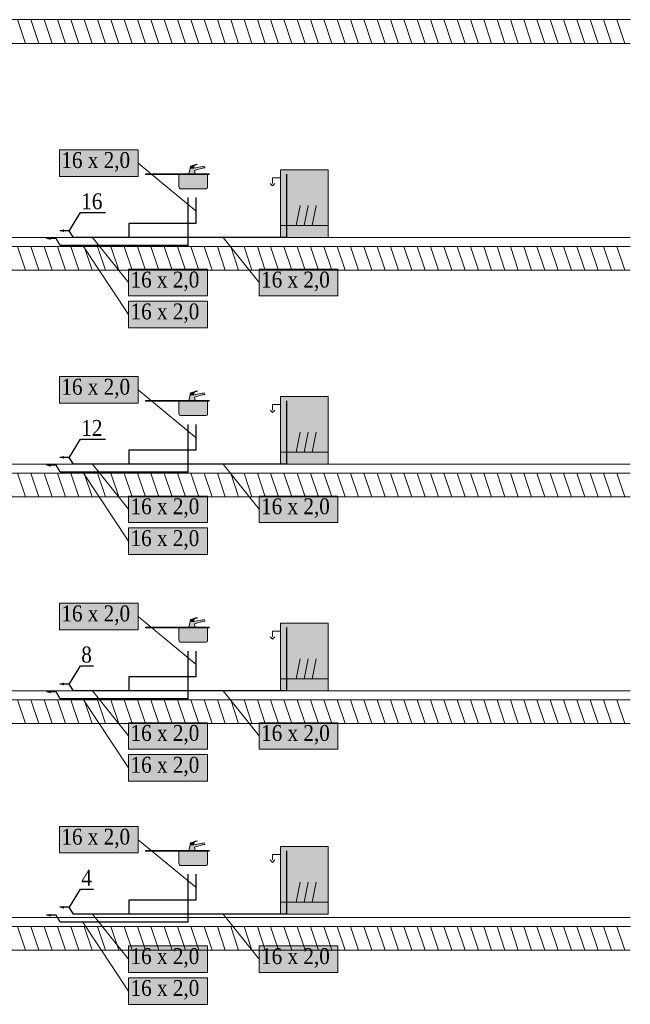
# Model space of a CAD drawing. Header units: millimetres. Extents: x -102560 to 77680, y 7163 to 33028.
# Tile 80 of 80: x 70010 to 77680, y 15051 to 27431. Entities that reach past the tile are written whole.
import ezdxf
from ezdxf import colors
from ezdxf.entities.mleader import LeaderData, LeaderLine
from ezdxf.enums import TextEntityAlignment as Align
from ezdxf.math import Vec2, Vec3

# ---------------------------------------------------------------- set-up
doc = ezdxf.new("R2010")
doc.units = ezdxf.units.MM
for name, color, linetype, lineweight, true_color in [('IS_Działka wody ciepłej', 1, 'Continuous', 30, 0xff0000), ('IS_Działka wody zimnej_etykieta', 7, 'Continuous', 0, 0x000000), ('IS_Konstrukcja (Rozwinięcie)', 7, 'Continuous', 9, 0x000000), ('IS_Odbiornik2', 7, 'Continuous', 0, 0x000000), ('IS_Zlew', 7, 'Continuous', 5, 0x000000), ('IS_Zmywarka', 7, 'Continuous', 5, 0x000000)]:
    doc.layers.add(name, color=color, linetype=linetype, lineweight=lineweight, true_color=true_color)
for name, color, linetype, lineweight in [('IS_Działka wody zimnej', 5, 'Continuous', 30), ('RR_IWK_ciepla woda', 10, 'C.W.U.', 40), ('RR_IWK_opisy', 7, 'Continuous', 0)]:
    doc.layers.add(name, color=color, linetype=linetype, lineweight=lineweight)
doc.styles.add('Garamond_____', font='GARA.TTF')
doc.styles.get("Standard").update_dxf_attribs({"font": 'arial.ttf'})
doc.linetypes.add('C.W.U.', pattern='A,16.8,-4.8,["C.W.U.",Standard,S=2.4,R=0,X=-2.4,Y=-1.2],-10.2', length=31.8)

# ---------------------------------------------------------------- blocks, each defined once
blk = doc.blocks.new('16_TypRysWodKan_ZmywarkaCzescKan_00000000-0000-0000-0000-000000000000_Normal')
at = {"layer": 'IS_Zmywarka', "lineweight": 50, "true_color": 0xffffff, "transparency": 33554687}
blk.add_hatch(color=7, dxfattribs=at).paths.add_polyline_path([(-0.3, 0.425), (-0.3, -0.425), (0.3, -0.425), (0.3, 0.425)])
at = {"layer": 'IS_Zmywarka', "lineweight": -2}
blk.add_lwpolyline([(-0.3, 0.425), (0.3, 0.425), (0.3, -0.425), (-0.3, -0.425)], close=True, dxfattribs=at)
for points in [[(-0.43, 0.255), (-0.4, 0.225), (-0.37, 0.255)], [(-0.3, 0.325), (-0.4, 0.325), (-0.4, 0.255)], [(0, -0.275), (0.05, -0.025)], [(0.1, -0.275), (0.15, -0.025)]]:
    blk.add_lwpolyline(points, dxfattribs=at)
for points in [[(-0.1, -0.275, 0), (-0.05, -0.025, 0)], [(-0.3, -0.275, 0), (0.3, -0.275, 0)]]:
    blk.add_polyline3d(points, dxfattribs=at)
blk = doc.blocks.new('16_TypRysWodKan_Zlewozmywak1KRusztem_00000000-0000-0000-0000-000000000000_Normal')
at = {"layer": 'IS_Zlew', "lineweight": 50, "true_color": 0xffffff, "transparency": 33554687}
blk.add_hatch(color=7, dxfattribs=at).paths.add_polyline_path([(-0.4, 0.095), (-0.4, 0.085), (0.4, 0.085), (0.4, 0.095)])
h = blk.add_hatch(color=7, dxfattribs=at)
edge = h.paths.add_edge_path(flags=0)
edge.add_spline(control_points=[(0.02, 0.085), (0.02, 0.01), (0.02, 0.04), (0.02, -0.065), (0.02, -0.085), (0.03, -0.095), (0.05, -0.095), (0.2, -0.095), (0.16, -0.095), (0.35, -0.095), (0.37, -0.095), (0.38, -0.085), (0.38, -0.065), (0.38, 0.005), (0.38, -0.02), (0.38, 0.085), (0.2, 0.085), (0.2, 0.085), (0.02, 0.085)], knot_values=[0, 0, 0, 0, 1, 1, 1, 2, 2, 2, 3, 3, 3, 4, 4, 4, 5, 5, 5, 6, 6, 6, 6], weights=[1, 1, 1, 1, 1, 1, 1, 1, 1, 1, 1, 1, 1, 1, 1, 1, 1, 1, 1], degree=3, periodic=0)
at = {"layer": 'IS_Zlew', "lineweight": -2}
blk.add_lwpolyline([(-0.4, 0.095), (0.4, 0.095), (0.4, 0.085), (-0.4, 0.085)], close=True, dxfattribs=at)
blk.add_open_spline([(0.02, 0.085), (0.02, 0.01), (0.02, 0.04), (0.02, -0.065), (0.02, -0.085), (0.03, -0.095), (0.05, -0.095), (0.2, -0.095), (0.16, -0.095), (0.35, -0.095), (0.37, -0.095), (0.38, -0.085), (0.38, -0.065), (0.38, 0.005), (0.38, -0.02), (0.38, 0.085)], degree=3, knots=[0, 0, 0, 0, 1, 1, 1, 2, 2, 2, 3, 3, 3, 4, 4, 4, 5, 5, 5, 5], dxfattribs=at)
blk = doc.blocks.new('16_TypRysWodKan_BateriaStojacaRuchWyl_00000000-0000-0000-0000-000000000000_Normal')
at = {"layer": 'IS_Odbiornik2', "lineweight": 50, "true_color": 0xffffff, "transparency": 33554687}
blk.add_hatch(color=7, dxfattribs=at).paths.add_polyline_path([(-0.01776, -0.06), (0.06224, -0.06), (0.05224, -0.02), (0.16724, 0.015), (0.16724, 0.01), (0.18224, 0.015), (0.18224, 0.02), (0.17224, 0.035), (0.04224, 0.01), (-0.00276, 0.01)])
h = blk.add_hatch(color=7, dxfattribs=at)
edge = h.paths.add_edge_path(flags=0)
edge.add_spline(control_points=[(-0.00276, 0.01), (0.01974, 0.01), (0.01974, 0.01), (0.04224, 0.01), (0.04224, 0.03), (0.04224, 0.035), (0.04724, 0.04), (0.05224, 0.045), (0.06224, 0.05), (0.08224, 0.055), (0.08724, 0.055), (0.08724, 0.06), (0.08224, 0.06), (0.07224, 0.06), (0.01224, 0.04), (0.00224, 0.035), (-0.00276, 0.03), (-0.00276, 0.02), (-0.00276, 0.01)], knot_values=[-6, -6, -6, -6, -5, -5, -5, -4, -4, -4, -3, -3, -3, -2, -2, -2, -1, -1, -1, 0, 0, 0, 0], weights=[1, 1, 1, 1, 1, 1, 1, 1, 1, 1, 1, 1, 1, 1, 1, 1, 1, 1, 1], degree=3, periodic=0)
at = {"layer": 'IS_Odbiornik2', "lineweight": -2}
blk.add_lwpolyline([(-0.01776, -0.06), (-0.00276, 0.01), (0.04224, 0.01), (0.17224, 0.035), (0.18224, 0.02), (0.18224, 0.015), (0.18224, 0.015), (0.16724, 0.01), (0.16724, 0.015), (0.05224, -0.02), (0.06224, -0.06)], close=True, dxfattribs=at)
blk.add_polyline3d([(0.18224, 0.02, 0), (0.16724, 0.015, 0)], dxfattribs=at)
blk.add_open_spline([(-0.00276, 0.01), (-0.00276, 0.02), (-0.00276, 0.03), (0.00224, 0.035), (0.01224, 0.04), (0.07224, 0.06), (0.08224, 0.06), (0.08724, 0.06), (0.08724, 0.055), (0.08224, 0.055), (0.06224, 0.05), (0.05224, 0.045), (0.04724, 0.04), (0.04224, 0.035), (0.04224, 0.03), (0.04224, 0.01)], degree=3, knots=[0, 0, 0, 0, 1, 1, 1, 2, 2, 2, 3, 3, 3, 4, 4, 4, 5, 5, 5, 5], dxfattribs=at)

msp = doc.modelspace()

# ---------------------------------------------------------------- hatches: boundary and pattern name
at = {"layer": 'IS_Działka wody ciepłej', "extrusion": (0, 0, -1)}
for points in [[(-70347, 24678), (-70398, 24695), (-70398, 24661)], [(-70347, 21828), (-70398, 21845), (-70398, 21811)], [(-70347, 18978), (-70398, 18995), (-70398, 18961)], [(-70347, 16171), (-70398, 16188), (-70398, 16154)]]:
    msp.add_hatch(color=256, dxfattribs=at).paths.add_polyline_path(points)
at = {"layer": 'IS_Działka wody zimnej', "extrusion": (0, 0, -1)}
for points in [[(-70514, 24778), (-70565, 24795), (-70565, 24761)], [(-70514, 21928), (-70565, 21945), (-70565, 21911)], [(-70514, 19078), (-70565, 19095), (-70565, 19061)], [(-70514, 16271), (-70565, 16288), (-70565, 16254)]]:
    msp.add_hatch(color=256, dxfattribs=at).paths.add_polyline_path(points)
at = {"layer": 'IS_Działka wody zimnej_etykieta', "lineweight": 50, "true_color": 0xffffff, "transparency": 33554687}
for points in [[(70508, 25460), (71499, 25460), (71499, 25794), (70508, 25794)], [(71377, 23958), (72367, 23958), (72367, 24292), (71377, 24292)], [(73017, 23958), (74007, 23958), (74007, 24292), (73017, 24292)], [(71377, 23558), (72367, 23558), (72367, 23892), (71377, 23892)], [(70508, 22610), (71499, 22610), (71499, 22944), (70508, 22944)], [(71377, 21108), (72367, 21108), (72367, 21442), (71377, 21442)], [(73017, 21108), (74007, 21108), (74007, 21442), (73017, 21442)], [(71377, 20708), (72367, 20708), (72367, 21042), (71377, 21042)], [(70508, 19760), (71499, 19760), (71499, 20094), (70508, 20094)], [(71377, 18258), (72367, 18258), (72367, 18592), (71377, 18592)], [(73017, 18258), (74007, 18258), (74007, 18592), (73017, 18592)], [(71377, 17858), (72367, 17858), (72367, 18192), (71377, 18192)], [(70508, 16954), (71499, 16954), (71499, 17288), (70508, 17288)], [(71377, 15451), (72367, 15451), (72367, 15785), (71377, 15785)], [(73017, 15451), (74007, 15451), (74007, 15785), (73017, 15785)], [(71377, 15051), (72367, 15051), (72367, 15385), (71377, 15385)]]:
    msp.add_hatch(color=7, dxfattribs=at).paths.add_polyline_path(points)
at = {"layer": 'IS_Konstrukcja (Rozwinięcie)', "true_color": 0xc0c0c0, "transparency": 33554687, "extrusion": (0, 0, -1)}
h = msp.add_hatch(dxfattribs=at)
h.set_pattern_fill('ANSI31', color=9, scale=50.000001, angle=206.6202, style=0)
h.set_pattern_definition([(251.62016, (2400, 27280.6), (150.6517, -50.0563), [])])
h.paths.add_polyline_path([(-77680, 27431), (-77680, 27131), (-2610, 27131), (-2610, 27431)])
h = msp.add_hatch(dxfattribs=at)
h.set_pattern_fill('ANSI31', color=9, scale=50.000001, angle=206.6202, style=0)
h.set_pattern_definition([(251.62016, (2400, 24430.6), (150.6517, -50.0563), [])])
h.paths.add_polyline_path([(-77680, 24581), (-77680, 24281), (-2610, 24281), (-2610, 24581)])
h = msp.add_hatch(dxfattribs=at)
h.set_pattern_fill('ANSI31', color=9, scale=50.000001, angle=206.6202, style=0)
h.set_pattern_definition([(251.62016, (2400, 21580.6), (150.6517, -50.0563), [])])
h.paths.add_polyline_path([(-77680, 21731), (-77680, 21431), (-2610, 21431), (-2610, 21731)])
h = msp.add_hatch(dxfattribs=at)
h.set_pattern_fill('ANSI31', color=9, scale=50.000001, angle=206.6202, style=0)
h.set_pattern_definition([(251.62016, (2400, 18730.6), (150.6517, -50.0563), [])])
h.paths.add_polyline_path([(-77680, 18881), (-77680, 18581), (-2610, 18581), (-2610, 18881)])
h = msp.add_hatch(dxfattribs=at)
h.set_pattern_fill('ANSI31', color=9, scale=50.000001, angle=206.6202, style=0)
h.set_pattern_definition([(251.62016, (2400, 15880.6), (150.6517, -50.0563), [])])
h.paths.add_polyline_path([(-77680, 16031), (-77680, 15731), (-2610, 15731), (-2610, 16031)])

# ---------------------------------------------------------------- linework, layer by layer
at = {"layer": 'IS_Działka wody ciepłej'}
for p, q in [((72124, 24592), (72124, 25193)), ((72124, 24592), (70517, 24593)), ((72124, 21742), (72124, 22343)), ((72124, 21742), (70517, 21743)), ((72124, 18892), (72124, 19493)), ((72124, 18892), (70517, 18893)), ((72124, 16085), (72124, 16686)), ((72124, 16085), (70517, 16086))]:
    msp.add_line(p, q, dxfattribs=at)
for points in [[(70517, 24593), (70466, 24678), (70347, 24678)], [(70517, 21743), (70466, 21828), (70347, 21828)], [(70517, 18893), (70466, 18978), (70347, 18978)], [(70517, 16086), (70466, 16171), (70347, 16171)]]:
    msp.add_lwpolyline(points, dxfattribs=at)
at = {"layer": 'IS_Działka wody zimnej'}
for p, q in [((73365, 24693), (73365, 25489)), ((72225, 24868), (72225, 25193)), ((72225, 24868), (71380, 24868)), ((71380, 24868), (71380, 24696)), ((73365, 24693), (70684, 24693)), ((73365, 21843), (73365, 22639)), ((72225, 22018), (72225, 22343)), ((72225, 22018), (71380, 22018)), ((71380, 22018), (71380, 21846)), ((73365, 21843), (70684, 21843)), ((73365, 18993), (73365, 19789)), ((72225, 19168), (72225, 19493)), ((72225, 19168), (71380, 19168)), ((71380, 19168), (71380, 18996)), ((73365, 18993), (70684, 18993)), ((73365, 16186), (73365, 16982)), ((72225, 16361), (72225, 16686)), ((72225, 16361), (71380, 16361)), ((71380, 16361), (71380, 16189)), ((73365, 16186), (70684, 16186))]:
    msp.add_line(p, q, dxfattribs=at)
for points in [[(70684, 24693), (70633, 24778), (70514, 24778)], [(70684, 21843), (70633, 21928), (70514, 21928)], [(70684, 18993), (70633, 19078), (70514, 19078)], [(70684, 16186), (70633, 16271), (70514, 16271)]]:
    msp.add_lwpolyline(points, dxfattribs=at)
at = {"layer": 'IS_Działka wody zimnej_etykieta'}
for p, q in [((72225, 25025), (71499, 25627)), ((71377, 24125), (70925, 24692)), ((73017, 24125), (72565, 24693)), ((71377, 23725), (70803, 24592)), ((72225, 22175), (71499, 22777)), ((71377, 21275), (70925, 21842)), ((73017, 21275), (72565, 21843)), ((71377, 20875), (70803, 21742)), ((72225, 19325), (71499, 19927)), ((71377, 18425), (70925, 18992)), ((73017, 18425), (72565, 18993)), ((71377, 18025), (70803, 18892)), ((72225, 16518), (71499, 17121)), ((71377, 15618), (70925, 16186)), ((73017, 15618), (72565, 16186)), ((71377, 15218), (70803, 16086))]:
    msp.add_line(p, q, dxfattribs=at)
for points in [[(70508, 25460), (71499, 25460), (71499, 25794), (70508, 25794)], [(71377, 23958), (72367, 23958), (72367, 24292), (71377, 24292)], [(73017, 23958), (74007, 23958), (74007, 24292), (73017, 24292)], [(71377, 23558), (72367, 23558), (72367, 23892), (71377, 23892)], [(70508, 22610), (71499, 22610), (71499, 22944), (70508, 22944)], [(71377, 21108), (72367, 21108), (72367, 21442), (71377, 21442)], [(73017, 21108), (74007, 21108), (74007, 21442), (73017, 21442)], [(71377, 20708), (72367, 20708), (72367, 21042), (71377, 21042)], [(70508, 19760), (71499, 19760), (71499, 20094), (70508, 20094)], [(71377, 18258), (72367, 18258), (72367, 18592), (71377, 18592)], [(73017, 18258), (74007, 18258), (74007, 18592), (73017, 18592)], [(71377, 17858), (72367, 17858), (72367, 18192), (71377, 18192)], [(70508, 16954), (71499, 16954), (71499, 17288), (70508, 17288)], [(71377, 15451), (72367, 15451), (72367, 15785), (71377, 15785)], [(73017, 15451), (74007, 15451), (74007, 15785), (73017, 15785)], [(71377, 15051), (72367, 15051), (72367, 15385), (71377, 15385)]]:
    msp.add_lwpolyline(points, close=True, dxfattribs=at)
at = {"layer": 'IS_Konstrukcja (Rozwinięcie)'}
for p, q in [((2670, 27431), (71971, 27431)), ((70190, 27431), (77680, 27431)), ((2670, 27131), (71971, 27131)), ((70190, 27131), (77680, 27131)), ((2670, 24693), (71971, 24693)), ((70190, 24693), (77680, 24693)), ((2670, 24581), (71971, 24581)), ((70190, 24581), (77680, 24581)), ((2670, 24281), (71971, 24281)), ((70190, 24281), (77680, 24281)), ((2670, 21843), (71971, 21843)), ((70190, 21843), (77680, 21843)), ((2670, 21731), (71971, 21731)), ((70190, 21731), (77680, 21731)), ((2670, 21431), (71971, 21431)), ((70190, 21431), (77680, 21431)), ((2670, 18993), (71971, 18993)), ((70190, 18993), (77680, 18993)), ((2670, 18881), (71971, 18881)), ((70190, 18881), (77680, 18881)), ((2670, 18581), (71971, 18581)), ((70190, 18581), (77680, 18581)), ((-60060, 16143), (71971, 16143)), ((70190, 16143), (77680, 16143)), ((2670, 16031), (71971, 16031)), ((70190, 16031), (77680, 16031)), ((2670, 15731), (71971, 15731)), ((70190, 15731), (77680, 15731))]:
    msp.add_line(p, q, dxfattribs=at)

# ---------------------------------------------------------------- block references
at = {"layer": 'IS_Odbiornik2', "xscale": 1000, "yscale": 1000, "zscale": 1000}
for p in [(72153, 25553), (72153, 22703), (72153, 19853), (72153, 17046)]:
    msp.add_blockref('16_TypRysWodKan_BateriaStojacaRuchWyl_00000000-0000-0000-0000-000000000000_Normal', p, dxfattribs=at)
at = {"layer": 'IS_Zlew', "xscale": 1000, "yscale": 1000, "zscale": 1000}
for p in [(71990, 25398), (71990, 22548), (71990, 19698), (71990, 16891)]:
    msp.add_blockref('16_TypRysWodKan_Zlewozmywak1KRusztem_00000000-0000-0000-0000-000000000000_Normal', p, dxfattribs=at)
at = {"layer": 'IS_Zmywarka', "xscale": 1000, "yscale": 1000, "zscale": 1000}
for p in [(73584, 25118), (73584, 22268), (73584, 19418), (73584, 16611)]:
    msp.add_blockref('16_TypRysWodKan_ZmywarkaCzescKan_00000000-0000-0000-0000-000000000000_Normal', p, dxfattribs=at)

# ---------------------------------------------------------------- texts
at = {"layer": 'IS_Działka wody zimnej_etykieta', "color": 5, "transparency": 33554687, "style": 'Garamond_____'}
for p in [(70533, 25766), (71402, 24263), (73042, 24263), (70533, 22916), (71402, 21413), (73042, 21413), (70533, 20066), (71402, 18563), (73042, 18563), (70533, 17259), (71402, 15757), (73042, 15757)]:
    msp.add_text('16 x 2,0', height=200, dxfattribs=at).set_placement(p, align=Align.TOP_LEFT)
at = {"layer": 'RR_IWK_ciepla woda', "linetype": 'Continuous', "ltscale": 20, "style": 'Garamond_____'}
for p in [(71402, 23863), (71402, 21013), (71402, 18163), (71402, 15357)]:
    msp.add_text('16 x 2,0', height=200, dxfattribs=at).set_placement(p, align=Align.TOP_LEFT)

# ---------------------------------------------------------------- leaders
at = {"layer": 'RR_IWK_opisy', "ltscale": 40}
ml = msp.add_multileader_mtext('Standard', dxfattribs=at)
ml.set_content('\\fGaramond|b0|i0;16\\P')
ml.set_leader_properties()
ml.build(insert=Vec2(0, 0))
ml.multileader.update_dxf_attribs({"text_left_attachment_type": 6, "text_right_attachment_type": 6})
ctx = ml.context
ctx.base_point, ctx.char_height, ctx.plane_origin = Vec3(70781, 25008), 200, Vec3(41377, 8507)
ctx.left_attachment, ctx.right_attachment = 6, 6
notes = []
notes.append((ctx, [(0, (1, 1, 0), (70773, 25008), (1, 0), 8, [(0, [(70633, 24778)], 0, [])])]))
ctx.mtext.insert = Vec3(70783, 25248)
ml = msp.add_multileader_mtext('Standard', dxfattribs=at)
ml.set_content('\\fGaramond|b0|i0;12\\P')
ml.set_leader_properties()
ml.build(insert=Vec2(0, 0))
ml.multileader.update_dxf_attribs({"text_left_attachment_type": 6, "text_right_attachment_type": 6})
ctx = ml.context
ctx.base_point, ctx.char_height, ctx.plane_origin = Vec3(70781, 22158), 200, Vec3(41377, 5657)
ctx.left_attachment, ctx.right_attachment = 6, 6
notes.append((ctx, [(0, (1, 1, 0), (70773, 22158), (1, 0), 8, [(0, [(70633, 21928)], 0, [])])]))
ctx.mtext.insert = Vec3(70783, 22398)
ml = msp.add_multileader_mtext('Standard', dxfattribs=at)
ml.set_content('\\fGaramond|b0|i0;8\\P')
ml.set_leader_properties()
ml.build(insert=Vec2(0, 0))
ml.multileader.update_dxf_attribs({"text_left_attachment_type": 6, "text_right_attachment_type": 6})
ctx = ml.context
ctx.base_point, ctx.char_height, ctx.plane_origin = Vec3(70781, 19308), 200, Vec3(41377, 2807)
ctx.left_attachment, ctx.right_attachment = 6, 6
notes.append((ctx, [(0, (1, 1, 0), (70773, 19308), (1, 0), 8, [(0, [(70633, 19078)], 0, [])])]))
ctx.mtext.insert = Vec3(70783, 19548)
ml = msp.add_multileader_mtext('Standard', dxfattribs=at)
ml.set_content('\\fGaramond|b0|i0;4')
ml.set_leader_properties()
ml.build(insert=Vec2(0, 0))
ml.multileader.update_dxf_attribs({"text_left_attachment_type": 6, "text_right_attachment_type": 6})
ctx = ml.context
ctx.base_point, ctx.char_height, ctx.plane_origin = Vec3(70781, 16501), 200, Vec3(41377, 0)
ctx.left_attachment, ctx.right_attachment = 6, 6
notes.append((ctx, [(0, (1, 1, 0), (70773, 16501), (1, 0), 8, [(0, [(70633, 16271)], 0, [])])]))
ctx.mtext.insert = Vec3(70783, 16741)
for ctx, leaders in notes:
    for number, flags, end, landing, length, lines in leaders:
        leader = LeaderData()
        leader.index, (leader.has_last_leader_line, leader.has_dogleg_vector, leader.attachment_direction) = number, flags
        leader.last_leader_point, leader.dogleg_vector, leader.dogleg_length = Vec3(end), Vec3(landing), length
        for number, points, colour, breaks in lines:
            line = LeaderLine()
            line.index, line.vertices, line.color, line.breaks = number, Vec3.list(points), colors.encode_raw_color(colour), breaks
            leader.lines.append(line)
        ctx.leaders.append(leader)

doc.saveas('drawing.dxf')
